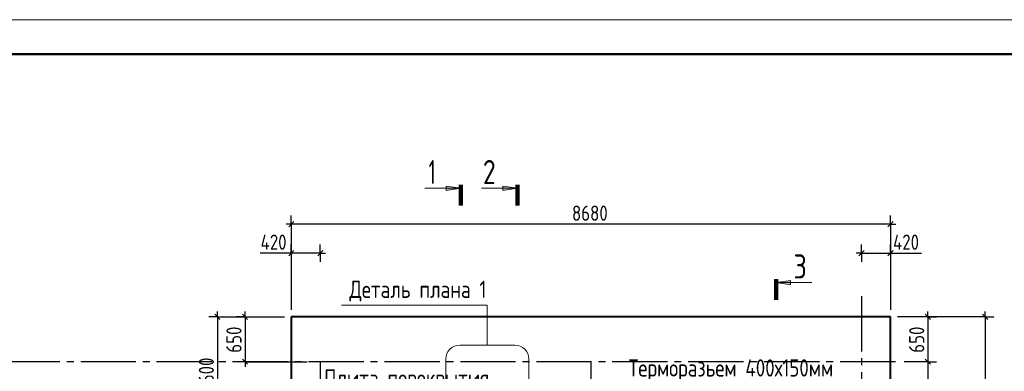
# Model space of a CAD drawing. Header units: millimetres. Extents: x 40580 to 1168286, y -220995 to 81020.
# Tile 22 of 194: x 237944 to 252207, y -103757 to -98668. Entities that reach past the tile are written whole.
import ezdxf

# ---------------------------------------------------------------- set-up
doc = ezdxf.new("R2010")
doc.units = ezdxf.units.MM
doc.linetypes.add('______5', pattern=[1100, 800, -100, 100, -100])
doc.linetypes.add('CENTER', pattern=[2, 1.25, -0.25, 0.25, -0.25])
for name, color, linetype, lineweight in [('Standard', 7, 'Continuous', 25), ('ОСИ', 7, 'CENTER', 15), ('Основная', 7, 'Continuous', 40), ('Примечания', 7, 'Continuous', 13), ('Узлы символ', 7, 'Continuous', 25)]:
    doc.layers.add(name, color=color, linetype=linetype, lineweight=lineweight)
doc.layers.add('Размерная выноска', color=7, linetype='Continuous')
doc.layers.add('Тонкие', color=7, linetype='Continuous')
doc.styles.add('GOST 2.304', font='isocpeur.ttf', dxfattribs={"width": 0.8})
doc.styles.add('GOST 2.304-81', font='txt')
doc.styles.add('ISOCPEUR', font='isocpeur.ttf')

msp = doc.modelspace()

# ---------------------------------------------------------------- hatches: boundary and pattern name
at = {"layer": 'Узлы символ', "linetype": 'Continuous', "lineweight": 13, "transparency": 33554687}
for points in [[(244123, -101078.8), (244333, -101108.8), (244123, -101138.8)], [(244943, -101078.8), (245153, -101108.8), (244943, -101138.8)], [(249110.3, -102504.2), (248900.3, -102474.2), (249110.3, -102444.2)]]:
    msp.add_hatch(color=7, dxfattribs=at).paths.add_polyline_path(points, flags=16)

# ---------------------------------------------------------------- linework, layer by layer
at = {"layer": 'Standard', "color": 251, "linetype": 'Continuous', "lineweight": -3, "true_color": 0x656565, "transparency": 33554687}
for p, q in [((241878.3, -101628.4), (241878.3, -101503.4)), ((250558.3, -101628.4), (250558.3, -101503.4)), ((241878.3, -101628.4), (241878.3, -101753.4)), ((241878.3, -101628.4), (241878.3, -102868.4)), ((250558.3, -101628.4), (250558.3, -101753.4)), ((250558.3, -101628.4), (250558.3, -102868.4)), ((241878.3, -102048.4), (241878.3, -101923.4)), ((242298.3, -102048.4), (242298.3, -101923.4)), ((250138.3, -102048.4), (250138.3, -101923.4)), ((250558.3, -102048.4), (250558.3, -101923.4)), ((241878.3, -102048.4), (241878.3, -102173.4)), ((241878.3, -102048.4), (241878.3, -102868.4)), ((242298.3, -102048.4), (242298.3, -102173.4)), ((242298.3, -102048.4), (242298.3, -102048.4)), ((250138.3, -102048.4), (250138.3, -102173.4)), ((250138.3, -102048.4), (250138.3, -102048.4)), ((250558.3, -102048.4), (250558.3, -102173.4)), ((250558.3, -102048.4), (250558.3, -102868.4)), ((240808.3, -102968.4), (240683.3, -102968.4)), ((240808.3, -102968.4), (240933.3, -102968.4)), ((240808.3, -102968.4), (241778.3, -102968.4)), ((241208.3, -102968.4), (241083.3, -102968.4)), ((241208.3, -102968.4), (241333.3, -102968.4)), ((241208.3, -102968.4), (241778.3, -102968.4)), ((251928.3, -102968.4), (250658.3, -102968.4)), ((251098.3, -102968.4), (250658.3, -102968.4)), ((251098.3, -102968.4), (250973.3, -102968.4)), ((251098.3, -102968.4), (251223.3, -102968.4)), ((251928.3, -102968.4), (251803.3, -102968.4)), ((251928.3, -102968.4), (252053.3, -102968.4)), ((241208.3, -103618.4), (241083.3, -103618.4)), ((241208.3, -103618.4), (241333.3, -103618.4)), ((241208.3, -103618.4), (242108.3, -103618.4)), ((251098.3, -103618.4), (250973.3, -103618.4)), ((251098.3, -103618.4), (251223.3, -103618.4))]:
    msp.add_line(p, q, dxfattribs=at)
at = {"layer": 'Standard', "color": 7, "linetype": 'Continuous', "lineweight": -3, "transparency": 33554687}
for p, q in [((241878.3, -101628.4), (241803.3, -101628.4)), ((250558.3, -101628.4), (241878.3, -101628.4)), ((250558.3, -101628.4), (250633.3, -101628.4)), ((241878.3, -102048.4), (241803.3, -102048.4)), ((242298.3, -102048.4), (241878.3, -102048.4)), ((242298.3, -102048.4), (242373.3, -102048.4)), ((250138.3, -102048.4), (250063.3, -102048.4)), ((250138.3, -102048.4), (250558.3, -102048.4)), ((250558.3, -102048.4), (250633.3, -102048.4)), ((240808.3, -102968.4), (240808.3, -102893.4)), ((241208.3, -102968.4), (241208.3, -102893.4)), ((251098.3, -102968.4), (251098.3, -102893.4)), ((251928.3, -102968.4), (251928.3, -102893.4)), ((241208.3, -103618.4), (241208.3, -103693.4))]:
    msp.add_line(p, q, dxfattribs=at)
at = {"layer": 'Standard', "color": 7, "linetype": 'Continuous', "lineweight": 25, "transparency": 33554687}
for p, q in [((241915.8, -101590.9), (241840.8, -101665.9)), ((250595.8, -101590.9), (250520.8, -101665.9)), ((241915.8, -102010.9), (241840.8, -102085.9)), ((242335.8, -102010.9), (242260.8, -102085.9)), ((250100.8, -102085.9), (250175.8, -102010.9)), ((250520.8, -102085.9), (250595.8, -102010.9)), ((240770.8, -102930.9), (240845.8, -103005.9)), ((241170.8, -102930.9), (241245.8, -103005.9)), ((251060.8, -102930.9), (251135.8, -103005.9)), ((251890.8, -102930.9), (251965.8, -103005.9)), ((241170.8, -103580.9), (241245.8, -103655.9)), ((251060.8, -103580.9), (251135.8, -103655.9))]:
    msp.add_line(p, q, dxfattribs=at)
at = {"layer": 'Standard', "color": 7, "linetype": 'Continuous', "lineweight": 13, "transparency": 33554687}
msp.add_lwpolyline([(215068.3, -128368.4), (257068.3, -128368.4), (257068.3, -98668.4), (215068.3, -98668.4), (215068.3, -128368.4)], close=True, dxfattribs=at)
at = {"layer": 'Standard', "color": 7, "linetype": 'Continuous', "lineweight": 50, "transparency": 33554687}
msp.add_lwpolyline([(217068.3, -99168.4), (256568.3, -99168.4), (256568.3, -127868.4), (217068.3, -127868.4), (217068.3, -99168.4)], close=True, dxfattribs=at)
at = {"layer": 'Standard', "color": 7, "linetype": 'Continuous', "lineweight": -3, "transparency": 33554687}
for points in [[(240808.3, -102968.4), (240808.3, -104123), (240808.3, -104123), (240808.3, -104568.4)], [(241208.3, -102968.4), (241208.3, -103593.7), (241208.3, -103593.7), (241208.3, -103618.4)], [(251098.3, -102968.4), (251098.3, -103591.8), (251098.3, -103591.8), (251098.3, -103618.4)], [(251928.3, -102968.4), (251928.3, -104737.7), (251928.3, -104737.7), (251928.3, -105773.4)], [(251098.3, -103618.4), (251098.3, -103683.8), (251098.3, -103683.8), (251098.3, -103766.2), (251098.3, -103766.2), (251098.3, -104568.4)]]:
    msp.add_lwpolyline(points, dxfattribs=at)
at = {"layer": 'Standard', "color": 251, "linetype": 'Continuous', "lineweight": -3, "true_color": 0x656565, "transparency": 33554687}
msp.add_lwpolyline([(251098.3, -103618.4), (251081.3, -103618.4), (251081.3, -103618.4), (251081.3, -103618.4), (251081.3, -103618.4), (251069.1, -103618.4), (251069.1, -103618.4), (251064.1, -103618.4), (251064.1, -103618.4), (250757.8, -103618.4)], dxfattribs=at)
at = {"layer": 'ОСИ', "color": 8, "linetype": '______5', "lineweight": -3, "transparency": 33554687}
for p, q in [((250138.3, -102668.4), (250138.3, -113118.4)), ((250628.3, -103618.4), (218768.3, -103618.4)), ((242298.3, -103618.4), (242298.3, -113118.4)), ((246218.3, -103618.4), (246218.3, -113118.4))]:
    msp.add_line(p, q, dxfattribs=at)
at = {"layer": 'Основная', "transparency": 33554687}
for p, q in [((250558.3, -102968.4), (241878.3, -102968.4)), ((241878.3, -102968.4), (241878.3, -104568.4)), ((250558.3, -104568.4), (250558.3, -102968.4))]:
    msp.add_line(p, q, dxfattribs=at)
at = {"layer": 'Примечания', "color": 7, "linetype": 'Continuous', "lineweight": 13, "transparency": 33554687}
for p, q in [((245118.3, -103377.7), (244318.3, -103377.7)), ((244118.3, -103577.7), (244118.3, -105177.7)), ((245318.3, -105177.7), (245318.3, -103577.7))]:
    msp.add_line(p, q, dxfattribs=at)
msp.add_lwpolyline([(242607.5, -102801.6), (244718.3, -102801.6), (244718.3, -103377.7)], dxfattribs=at)
for centre, start, end in [((244318.3, -103577.7), 90, 180), ((245118.3, -103577.7), 0, 90)]:
    msp.add_arc(centre, 200, start, end, dxfattribs=at)
at = {"layer": 'Размерная выноска', "color": 7, "linetype": 'Continuous', "lineweight": 25, "transparency": 33554687}
for p, q in [((241878.3, -102048.4), (241428.3, -102048.4)), ((250558.3, -102048.4), (251008.3, -102048.4))]:
    msp.add_line(p, q, dxfattribs=at)
at = {"layer": 'Тонкие', "lineweight": 100}
for p, q in [((244333, -101358.8), (244333, -101058.8)), ((245153, -101358.8), (245153, -101058.8)), ((248900.3, -102724.2), (248900.3, -102424.2))]:
    msp.add_line(p, q, dxfattribs=at)
at = {"layer": 'Узлы символ', "color": 7, "linetype": 'Continuous', "lineweight": 13, "transparency": 33554687}
for p, q in [((244333, -101108.8), (243813.8, -101108.8)), ((244123, -101108.8), (244108, -101108.8)), ((244123, -101138.8), (244123, -101078.8)), ((244123, -101078.8), (244333, -101108.8)), ((244333, -101108.8), (244123, -101138.8)), ((244333, -101108.8), (244333, -101108.8)), ((244333, -101108.8), (244333, -101108.8)), ((244333, -101108.8), (244333, -101108.8)), ((245153, -101108.8), (244633.8, -101108.8)), ((244943, -101108.8), (244928, -101108.8)), ((244943, -101138.8), (244943, -101078.8)), ((244943, -101078.8), (245153, -101108.8)), ((245153, -101108.8), (244943, -101138.8)), ((245153, -101108.8), (245153, -101108.8)), ((245153, -101108.8), (245153, -101108.8)), ((245153, -101108.8), (245153, -101108.8)), ((248900.3, -102474.2), (249110.3, -102444.2)), ((248900.3, -102474.2), (249419.5, -102474.2)), ((248900.3, -102474.2), (248900.3, -102474.2)), ((248900.3, -102474.2), (248900.3, -102474.2)), ((248900.3, -102474.2), (248900.3, -102474.2)), ((249110.3, -102504.2), (248900.3, -102474.2)), ((249110.3, -102444.2), (249110.3, -102504.2)), ((249110.3, -102474.2), (249125.3, -102474.2))]:
    msp.add_line(p, q, dxfattribs=at)

# ---------------------------------------------------------------- texts
at = {"layer": 'Standard', "color": 7, "linetype": 'Continuous', "lineweight": 25, "transparency": 33554687, "char_height": 220, "attachment_point": 7, "style": 'GOST 2.304-81'}
for s, insert, width in [('8680', (245944.6, -101578.4), 672.628), ('420', (241434.2, -101998.4), 531.973), ('420', (250595.8, -101998.4), 531.973)]:
    msp.add_mtext(s, dxfattribs=dict(at, insert=insert, width=width))
at = {"layer": 'Standard', "color": 7, "linetype": 'Continuous', "lineweight": 25, "transparency": 33554687, "char_height": 220, "attachment_point": 7, "rotation": 90, "style": 'GOST 2.304-81'}
for s, insert, width in [('650', (241158.3, -103488.9), 516.39), ('650', (251048.3, -103488.9), 516.39), ('1600', (240758.3, -104018.7), 625.735)]:
    msp.add_mtext(s, dxfattribs=dict(at, insert=insert, width=width))
at = {"layer": 'Примечания', "color": 7, "linetype": 'Continuous', "lineweight": 25, "transparency": 33554687, "char_height": 250, "attachment_point": 7, "style": 'GOST 2.304'}
for s, insert, width in [('Деталь\\~плана\\~1', (242720.9, -102746.7), 2096.869), ('Терморазьем\\~400х150мм', (246764.3, -103901.2), 3189.087)]:
    msp.add_mtext(s, dxfattribs=dict(at, insert=insert, width=width))
at = {"layer": 'Примечания', "color": 251, "linetype": 'Continuous', "lineweight": 25, "true_color": 0x656565, "transparency": 33554687, "insert": (242354.3, -104047.3), "char_height": 250, "width": 2505.591, "attachment_point": 7, "style": 'GOST 2.304'}
msp.add_mtext('Плита\\~перекрытия', dxfattribs=at)
at = {"layer": 'Узлы символ', "color": 7, "linetype": 'Continuous', "lineweight": -3, "transparency": 33554687, "char_height": 350, "attachment_point": 7, "style": 'ISOCPEUR'}
for s, insert, width in [('\\W0.56;1', (243868.9, -101048.6), 272.213), ('\\W0.78;2', (244653.9, -101048.6), 381.312), ('\\W0.78;3', (249154.4, -102414.1), 381.303)]:
    msp.add_mtext(s, dxfattribs=dict(at, insert=insert, width=width))

doc.saveas('drawing.dxf')
